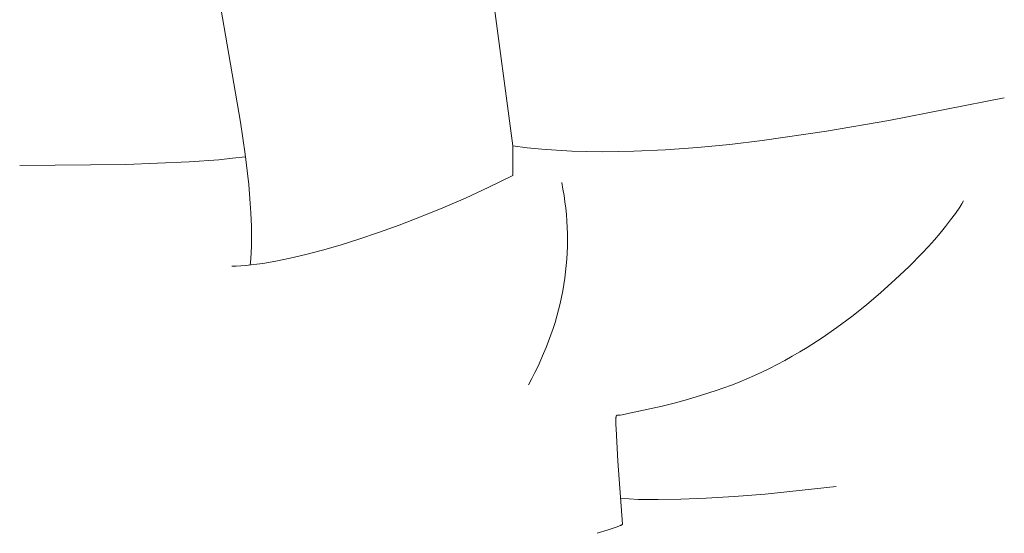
# Model space of a CAD drawing. Header units: millimetres. Extents: x -1459 to 125, y -3469 to 122.
# Tile 108 of 199: x -139 to -117, y -2987 to -2975. Entities that reach past the tile are written whole.
import ezdxf

# ---------------------------------------------------------------- set-up
doc = ezdxf.new("R2010")
doc.units = ezdxf.units.MM
doc.header["$MEASUREMENT"] = 0
doc.layers.add('Layer 1', color=7, linetype='Continuous')

msp = doc.modelspace()

# ---------------------------------------------------------------- linework, layer by layer
at = {"layer": 'Layer 1', "color": 5, "lineweight": 9}
for points, knots in [([(-127.9392, -2977.8032), (-127.9392, -2977.8032), (-128.4155, -2974.2353), (-128.4155, -2974.2353), (-128.4155, -2974.2353), (-128.7022, -2971.7), (-128.7022, -2971.7), (-128.7022, -2971.7), (-129.1238, -2966.7963), (-129.1238, -2966.7963), (-129.1238, -2966.7963), (-129.3593, -2964.6674), (-129.3593, -2964.6674), (-129.3593, -2964.6674), (-129.3963, -2964.3341), (-129.3963, -2964.3341), (-129.3963, -2964.3341), (-129.3633, -2964.3345), (-129.3633, -2964.3345), (-129.3633, -2964.3345), (-129.3303, -2964.3355), (-129.3303, -2964.3355), (-129.3303, -2964.3355), (-129.2974, -2964.3374), (-129.2974, -2964.3374), (-129.2974, -2964.3374), (-129.2645, -2964.3399), (-129.2645, -2964.3399), (-129.2645, -2964.3399), (-129.2318, -2964.3432), (-129.2318, -2964.3432), (-129.2318, -2964.3432), (-129.1991, -2964.3472), (-129.1991, -2964.3472), (-129.1991, -2964.3472), (-129.1664, -2964.3519), (-129.1664, -2964.3519), (-129.1664, -2964.3519), (-129.1339, -2964.3574), (-129.1339, -2964.3574), (-129.1339, -2964.3574), (-129.1014, -2964.3636), (-129.1014, -2964.3636), (-129.1014, -2964.3636), (-129.069, -2964.3705), (-129.069, -2964.3705), (-129.069, -2964.3705), (-129.0367, -2964.3782), (-129.0367, -2964.3782), (-129.0367, -2964.3782), (-129.0044, -2964.3866), (-129.0044, -2964.3866), (-129.0044, -2964.3866), (-128.9722, -2964.3957), (-128.9722, -2964.3957), (-128.9722, -2964.3957), (-128.9401, -2964.4055), (-128.9401, -2964.4055), (-128.9401, -2964.4055), (-128.9081, -2964.4161), (-128.9081, -2964.4161), (-128.9081, -2964.4161), (-128.8761, -2964.4274), (-128.8761, -2964.4274), (-128.8761, -2964.4274), (-128.8442, -2964.4394), (-128.8442, -2964.4394), (-128.8442, -2964.4394), (-128.8124, -2964.4522), (-128.8124, -2964.4522), (-128.8124, -2964.4522), (-128.7806, -2964.4657), (-128.7806, -2964.4657), (-128.7806, -2964.4657), (-128.7489, -2964.4799), (-128.7489, -2964.4799), (-128.7489, -2964.4799), (-128.7173, -2964.4948), (-128.7173, -2964.4948), (-128.7173, -2964.4948), (-128.6858, -2964.5105), (-128.6858, -2964.5105), (-128.6858, -2964.5105), (-128.6543, -2964.5269), (-128.6543, -2964.5269), (-128.6543, -2964.5269), (-128.6229, -2964.544), (-128.6229, -2964.544), (-128.6229, -2964.544), (-128.5916, -2964.5619), (-128.5916, -2964.5619), (-128.5916, -2964.5619), (-128.5604, -2964.5805), (-128.5604, -2964.5805), (-128.5604, -2964.5805), (-128.5292, -2964.5998), (-128.5292, -2964.5998), (-128.5292, -2964.5998), (-128.4981, -2964.6198), (-128.4981, -2964.6198), (-128.4981, -2964.6198), (-128.4361, -2964.6621), (-128.4361, -2964.6621), (-128.4361, -2964.6621), (-128.3744, -2964.7073), (-128.3744, -2964.7073)], [0, 0, 0, 0, 0.0285714, 0.0285714, 0.0285714, 0.0571429, 0.0571429, 0.0571429, 0.0857143, 0.0857143, 0.0857143, 0.1142857, 0.1142857, 0.1142857, 0.1428571, 0.1428571, 0.1428571, 0.1714286, 0.1714286, 0.1714286, 0.2, 0.2, 0.2, 0.2285714, 0.2285714, 0.2285714, 0.2571429, 0.2571429, 0.2571429, 0.2857143, 0.2857143, 0.2857143, 0.3142857, 0.3142857, 0.3142857, 0.3428571, 0.3428571, 0.3428571, 0.3714286, 0.3714286, 0.3714286, 0.4, 0.4, 0.4, 0.4285714, 0.4285714, 0.4285714, 0.4571429, 0.4571429, 0.4571429, 0.4857143, 0.4857143, 0.4857143, 0.5142857, 0.5142857, 0.5142857, 0.5428571, 0.5428571, 0.5428571, 0.5714286, 0.5714286, 0.5714286, 0.6, 0.6, 0.6, 0.6285714, 0.6285714, 0.6285714, 0.6571429, 0.6571429, 0.6571429, 0.6857143, 0.6857143, 0.6857143, 0.7142857, 0.7142857, 0.7142857, 0.7428571, 0.7428571, 0.7428571, 0.7714286, 0.7714286, 0.7714286, 0.8, 0.8, 0.8, 0.8285714, 0.8285714, 0.8285714, 0.8571429, 0.8571429, 0.8571429, 0.8857143, 0.8857143, 0.8857143, 0.9142857, 0.9142857, 0.9142857, 0.9428571, 0.9428571, 0.9428571, 0.9714286, 0.9714286, 0.9714286, 1, 1, 1, 1]), ([(-135.4235, -2965.96), (-135.4235, -2965.96), (-135.4022, -2967.2645), (-135.4022, -2967.2645), (-135.4022, -2967.2645), (-135.3423, -2968.5105), (-135.3423, -2968.5105), (-135.3423, -2968.5105), (-135.2502, -2969.6989), (-135.2502, -2969.6989), (-135.2502, -2969.6989), (-135.132, -2970.8308), (-135.132, -2970.8308), (-135.132, -2970.8308), (-134.9941, -2971.9072), (-134.9941, -2971.9072), (-134.9941, -2971.9072), (-134.8427, -2972.9292), (-134.8427, -2972.9292), (-134.8427, -2972.9292), (-134.0975, -2977.2645), (-134.0975, -2977.2645), (-134.0975, -2977.2645), (-133.9901, -2977.9899), (-133.9901, -2977.9899), (-133.9901, -2977.9899), (-133.9089, -2978.6737), (-133.9089, -2978.6737), (-133.9089, -2978.6737), (-133.8797, -2979.0007), (-133.8797, -2979.0007), (-133.8797, -2979.0007), (-133.8591, -2979.3182), (-133.8591, -2979.3182), (-133.8591, -2979.3182), (-133.8475, -2979.6265), (-133.8475, -2979.6265), (-133.8475, -2979.6265), (-133.8458, -2979.9259), (-133.8458, -2979.9259), (-133.8458, -2979.9259), (-133.8489, -2980.0723), (-133.8489, -2980.0723), (-133.8489, -2980.0723), (-133.8546, -2980.2166), (-133.8546, -2980.2166), (-133.8546, -2980.2166), (-133.8631, -2980.3589), (-133.8631, -2980.3589), (-133.8631, -2980.3589), (-133.8745, -2980.4991), (-133.8745, -2980.4991)], [0, 0, 0, 0, 0.0588235, 0.0588235, 0.0588235, 0.1176471, 0.1176471, 0.1176471, 0.1764706, 0.1764706, 0.1764706, 0.2352941, 0.2352941, 0.2352941, 0.2941176, 0.2941176, 0.2941176, 0.3529412, 0.3529412, 0.3529412, 0.4117647, 0.4117647, 0.4117647, 0.4705882, 0.4705882, 0.4705882, 0.5294118, 0.5294118, 0.5294118, 0.5882353, 0.5882353, 0.5882353, 0.6470588, 0.6470588, 0.6470588, 0.7058824, 0.7058824, 0.7058824, 0.7647059, 0.7647059, 0.7647059, 0.8235294, 0.8235294, 0.8235294, 0.8823529, 0.8823529, 0.8823529, 0.9411765, 0.9411765, 0.9411765, 1, 1, 1, 1]), ([(-116.8302, -2976.7126), (-116.8302, -2976.7126), (-119.439, -2977.2257), (-119.439, -2977.2257), (-119.439, -2977.2257), (-120.8522, -2977.4701), (-120.8522, -2977.4701), (-120.8522, -2977.4701), (-122.3025, -2977.6808), (-122.3025, -2977.6808), (-122.3025, -2977.6808), (-123.0332, -2977.7675), (-123.0332, -2977.7675), (-123.0332, -2977.7675), (-123.7631, -2977.8387), (-123.7631, -2977.8387), (-123.7631, -2977.8387), (-124.4888, -2977.8918), (-124.4888, -2977.8918), (-124.4888, -2977.8918), (-125.2072, -2977.9245), (-125.2072, -2977.9245), (-125.2072, -2977.9245), (-125.9147, -2977.9344), (-125.9147, -2977.9344), (-125.9147, -2977.9344), (-126.2634, -2977.93), (-126.2634, -2977.93), (-126.2634, -2977.93), (-126.6081, -2977.919), (-126.6081, -2977.919), (-126.6081, -2977.919), (-126.9485, -2977.9012), (-126.9485, -2977.9012), (-126.9485, -2977.9012), (-127.2841, -2977.8761), (-127.2841, -2977.8761), (-127.2841, -2977.8761), (-127.6144, -2977.8436), (-127.6144, -2977.8436), (-127.6144, -2977.8436), (-127.9392, -2977.8032), (-127.9392, -2977.8032), (-127.9392, -2977.8032), (-127.9392, -2978.4738), (-127.9392, -2978.4738), (-127.9392, -2978.4738), (-128.4807, -2978.7374), (-128.4807, -2978.7374), (-128.4807, -2978.7374), (-129.0097, -2978.981), (-129.0097, -2978.981), (-129.0097, -2978.981), (-129.5247, -2979.2051), (-129.5247, -2979.2051), (-129.5247, -2979.2051), (-130.0243, -2979.4101), (-130.0243, -2979.4101), (-130.0243, -2979.4101), (-130.507, -2979.5963), (-130.507, -2979.5963), (-130.507, -2979.5963), (-130.9714, -2979.7642), (-130.9714, -2979.7642), (-130.9714, -2979.7642), (-131.4161, -2979.9143), (-131.4161, -2979.9143), (-131.4161, -2979.9143), (-131.8395, -2980.0468), (-131.8395, -2980.0468), (-131.8395, -2980.0468), (-132.2403, -2980.1622), (-132.2403, -2980.1622), (-132.2403, -2980.1622), (-132.617, -2980.2609), (-132.617, -2980.2609), (-132.617, -2980.2609), (-132.9681, -2980.3433), (-132.9681, -2980.3433), (-132.9681, -2980.3433), (-133.2923, -2980.4098), (-133.2923, -2980.4098), (-133.2923, -2980.4098), (-133.588, -2980.4608), (-133.588, -2980.4608), (-133.588, -2980.4608), (-133.7248, -2980.4807), (-133.7248, -2980.4807), (-133.7248, -2980.4807), (-133.8539, -2980.4968), (-133.8539, -2980.4968), (-133.8539, -2980.4968), (-133.9751, -2980.5092), (-133.9751, -2980.5092), (-133.9751, -2980.5092), (-134.0884, -2980.5181), (-134.0884, -2980.5181), (-134.0884, -2980.5181), (-134.1935, -2980.5233), (-134.1935, -2980.5233), (-134.1935, -2980.5233), (-134.2902, -2980.5251), (-134.2902, -2980.5251)], [0, 0, 0, 0, 0.0294118, 0.0294118, 0.0294118, 0.0588235, 0.0588235, 0.0588235, 0.0882353, 0.0882353, 0.0882353, 0.1176471, 0.1176471, 0.1176471, 0.1470588, 0.1470588, 0.1470588, 0.1764706, 0.1764706, 0.1764706, 0.2058824, 0.2058824, 0.2058824, 0.2352941, 0.2352941, 0.2352941, 0.2647059, 0.2647059, 0.2647059, 0.2941176, 0.2941176, 0.2941176, 0.3235294, 0.3235294, 0.3235294, 0.3529412, 0.3529412, 0.3529412, 0.3823529, 0.3823529, 0.3823529, 0.4117647, 0.4117647, 0.4117647, 0.4411765, 0.4411765, 0.4411765, 0.4705882, 0.4705882, 0.4705882, 0.5, 0.5, 0.5, 0.5294118, 0.5294118, 0.5294118, 0.5588235, 0.5588235, 0.5588235, 0.5882353, 0.5882353, 0.5882353, 0.6176471, 0.6176471, 0.6176471, 0.6470588, 0.6470588, 0.6470588, 0.6764706, 0.6764706, 0.6764706, 0.7058824, 0.7058824, 0.7058824, 0.7352941, 0.7352941, 0.7352941, 0.7647059, 0.7647059, 0.7647059, 0.7941176, 0.7941176, 0.7941176, 0.8235294, 0.8235294, 0.8235294, 0.8529412, 0.8529412, 0.8529412, 0.8823529, 0.8823529, 0.8823529, 0.9117647, 0.9117647, 0.9117647, 0.9411765, 0.9411765, 0.9411765, 0.9705882, 0.9705882, 0.9705882, 1, 1, 1, 1]), ([(-139.0851, -2978.2464), (-139.0851, -2978.2464), (-136.6851, -2978.2216), (-136.6851, -2978.2216), (-136.6851, -2978.2216), (-135.257, -2978.1626), (-135.257, -2978.1626), (-135.257, -2978.1626), (-134.5862, -2978.1134), (-134.5862, -2978.1134), (-134.5862, -2978.1134), (-134.2741, -2978.0828), (-134.2741, -2978.0828), (-134.2741, -2978.0828), (-133.9824, -2978.0479), (-133.9824, -2978.0479)], [0, 0, 0, 0, 0.2, 0.2, 0.2, 0.4, 0.4, 0.4, 0.6, 0.6, 0.6, 0.8, 0.8, 0.8, 1, 1, 1, 1]), ([(-126.8347, -2978.6316), (-126.8347, -2978.6316), (-126.8067, -2978.777), (-126.8067, -2978.777), (-126.8067, -2978.777), (-126.7821, -2978.9222), (-126.7821, -2978.9222), (-126.7821, -2978.9222), (-126.7608, -2979.0673), (-126.7608, -2979.0673), (-126.7608, -2979.0673), (-126.7428, -2979.2122), (-126.7428, -2979.2122), (-126.7428, -2979.2122), (-126.7282, -2979.357), (-126.7282, -2979.357), (-126.7282, -2979.357), (-126.7168, -2979.5016), (-126.7168, -2979.5016), (-126.7168, -2979.5016), (-126.7087, -2979.6461), (-126.7087, -2979.6461), (-126.7087, -2979.6461), (-126.704, -2979.7904), (-126.704, -2979.7904), (-126.704, -2979.7904), (-126.7026, -2979.9345), (-126.7026, -2979.9345), (-126.7026, -2979.9345), (-126.7045, -2980.0785), (-126.7045, -2980.0785), (-126.7045, -2980.0785), (-126.7097, -2980.2224), (-126.7097, -2980.2224), (-126.7097, -2980.2224), (-126.7182, -2980.366), (-126.7182, -2980.366), (-126.7182, -2980.366), (-126.73, -2980.5096), (-126.73, -2980.5096), (-126.73, -2980.5096), (-126.7451, -2980.653), (-126.7451, -2980.653), (-126.7451, -2980.653), (-126.7636, -2980.7962), (-126.7636, -2980.7962), (-126.7636, -2980.7962), (-126.7854, -2980.9393), (-126.7854, -2980.9393), (-126.7854, -2980.9393), (-126.8104, -2981.0822), (-126.8104, -2981.0822), (-126.8104, -2981.0822), (-126.8388, -2981.2249), (-126.8388, -2981.2249), (-126.8388, -2981.2249), (-126.8705, -2981.3676), (-126.8705, -2981.3676), (-126.8705, -2981.3676), (-126.9055, -2981.51), (-126.9055, -2981.51), (-126.9055, -2981.51), (-126.9439, -2981.6523), (-126.9439, -2981.6523), (-126.9439, -2981.6523), (-126.9855, -2981.7945), (-126.9855, -2981.7945), (-126.9855, -2981.7945), (-127.0305, -2981.9365), (-127.0305, -2981.9365), (-127.0305, -2981.9365), (-127.0787, -2982.0783), (-127.0787, -2982.0783), (-127.0787, -2982.0783), (-127.1303, -2982.22), (-127.1303, -2982.22), (-127.1303, -2982.22), (-127.1852, -2982.3615), (-127.1852, -2982.3615), (-127.1852, -2982.3615), (-127.2434, -2982.5029), (-127.2434, -2982.5029), (-127.2434, -2982.5029), (-127.305, -2982.6441), (-127.305, -2982.6441), (-127.305, -2982.6441), (-127.3698, -2982.7852), (-127.3698, -2982.7852), (-127.3698, -2982.7852), (-127.4379, -2982.9261), (-127.4379, -2982.9261), (-127.4379, -2982.9261), (-127.5094, -2983.0669), (-127.5094, -2983.0669), (-127.5094, -2983.0669), (-127.5842, -2983.2075), (-127.5842, -2983.2075)], [0, 0, 0, 0, 0.03125, 0.03125, 0.03125, 0.0625, 0.0625, 0.0625, 0.09375, 0.09375, 0.09375, 0.125, 0.125, 0.125, 0.15625, 0.15625, 0.15625, 0.1875, 0.1875, 0.1875, 0.21875, 0.21875, 0.21875, 0.25, 0.25, 0.25, 0.28125, 0.28125, 0.28125, 0.3125, 0.3125, 0.3125, 0.34375, 0.34375, 0.34375, 0.375, 0.375, 0.375, 0.40625, 0.40625, 0.40625, 0.4375, 0.4375, 0.4375, 0.46875, 0.46875, 0.46875, 0.5, 0.5, 0.5, 0.53125, 0.53125, 0.53125, 0.5625, 0.5625, 0.5625, 0.59375, 0.59375, 0.59375, 0.625, 0.625, 0.625, 0.65625, 0.65625, 0.65625, 0.6875, 0.6875, 0.6875, 0.71875, 0.71875, 0.71875, 0.75, 0.75, 0.75, 0.78125, 0.78125, 0.78125, 0.8125, 0.8125, 0.8125, 0.84375, 0.84375, 0.84375, 0.875, 0.875, 0.875, 0.90625, 0.90625, 0.90625, 0.9375, 0.9375, 0.9375, 0.96875, 0.96875, 0.96875, 1, 1, 1, 1]), ([(-126.0355, -2986.5695), (-126.0355, -2986.5695), (-125.783, -2986.4908), (-125.783, -2986.4908), (-125.783, -2986.4908), (-125.6027, -2986.4297), (-125.6027, -2986.4297), (-125.6027, -2986.4297), (-125.5396, -2986.4059), (-125.5396, -2986.4059), (-125.5396, -2986.4059), (-125.5148, -2986.3956), (-125.5148, -2986.3956), (-125.5148, -2986.3956), (-125.5041, -2986.3909), (-125.5041, -2986.3909), (-125.5041, -2986.3909), (-125.4945, -2986.3864), (-125.4945, -2986.3864), (-125.4945, -2986.3864), (-125.4861, -2986.3823), (-125.4861, -2986.3823), (-125.4861, -2986.3823), (-125.4787, -2986.3784), (-125.4787, -2986.3784), (-125.4787, -2986.3784), (-125.4755, -2986.3765), (-125.4755, -2986.3765), (-125.4755, -2986.3765), (-125.4725, -2986.3748), (-125.4725, -2986.3748), (-125.4725, -2986.3748), (-125.4699, -2986.3731), (-125.4699, -2986.3731), (-125.4699, -2986.3731), (-125.4686, -2986.3722), (-125.4686, -2986.3722), (-125.4686, -2986.3722), (-125.4675, -2986.3714), (-125.4675, -2986.3714), (-125.4675, -2986.3714), (-125.4664, -2986.3706), (-125.4664, -2986.3706), (-125.4664, -2986.3706), (-125.4654, -2986.3699), (-125.4654, -2986.3699), (-125.4654, -2986.3699), (-125.4644, -2986.3691), (-125.4644, -2986.3691), (-125.4644, -2986.3691), (-125.4635, -2986.3684), (-125.4635, -2986.3684), (-125.4635, -2986.3684), (-125.4627, -2986.3677), (-125.4627, -2986.3677), (-125.4627, -2986.3677), (-125.4623, -2986.3673), (-125.4623, -2986.3673), (-125.4623, -2986.3673), (-125.462, -2986.367), (-125.462, -2986.367), (-125.462, -2986.367), (-125.4616, -2986.3666), (-125.4616, -2986.3666), (-125.4616, -2986.3666), (-125.4613, -2986.3663), (-125.4613, -2986.3663), (-125.4613, -2986.3663), (-125.461, -2986.3659), (-125.461, -2986.3659), (-125.461, -2986.3659), (-125.4607, -2986.3656), (-125.4607, -2986.3656), (-125.4607, -2986.3656), (-125.4604, -2986.3653), (-125.4604, -2986.3653), (-125.4604, -2986.3653), (-125.4602, -2986.3649), (-125.4602, -2986.3649), (-125.4602, -2986.3649), (-125.4599, -2986.3646), (-125.4599, -2986.3646), (-125.4599, -2986.3646), (-125.4597, -2986.3643), (-125.4597, -2986.3643), (-125.4597, -2986.3643), (-125.4595, -2986.364), (-125.4595, -2986.364), (-125.4595, -2986.364), (-125.4593, -2986.3637), (-125.4593, -2986.3637), (-125.4593, -2986.3637), (-125.4592, -2986.3634), (-125.4592, -2986.3634), (-125.4592, -2986.3634), (-125.459, -2986.3631), (-125.459, -2986.3631), (-125.459, -2986.3631), (-125.4589, -2986.3628), (-125.4589, -2986.3628), (-125.4589, -2986.3628), (-125.4588, -2986.3625), (-125.4588, -2986.3625), (-125.4588, -2986.3625), (-125.4587, -2986.3622), (-125.4587, -2986.3622), (-125.4587, -2986.3622), (-125.4586, -2986.3619), (-125.4586, -2986.3619), (-125.4586, -2986.3619), (-125.4585, -2986.3617), (-125.4585, -2986.3617), (-125.4585, -2986.3617), (-125.4585, -2986.3614), (-125.4585, -2986.3614), (-125.4585, -2986.3614), (-125.4585, -2986.3611), (-125.4585, -2986.3611), (-125.4585, -2986.3611), (-125.4585, -2986.3609), (-125.4585, -2986.3609), (-125.4585, -2986.3609), (-125.563, -2984.9374), (-125.563, -2984.9374), (-125.563, -2984.9374), (-125.6057, -2984.2065), (-125.6057, -2984.2065), (-125.6057, -2984.2065), (-125.609, -2984.1049), (-125.609, -2984.1049), (-125.609, -2984.1049), (-125.61, -2984.0285), (-125.61, -2984.0285), (-125.61, -2984.0285), (-125.6097, -2983.9987), (-125.6097, -2983.9987), (-125.6097, -2983.9987), (-125.6089, -2983.9738), (-125.6089, -2983.9738), (-125.6089, -2983.9738), (-125.6077, -2983.9535), (-125.6077, -2983.9535), (-125.6077, -2983.9535), (-125.607, -2983.9448), (-125.607, -2983.9448), (-125.607, -2983.9448), (-125.6061, -2983.9372), (-125.6061, -2983.9372), (-125.6061, -2983.9372), (-125.6052, -2983.9304), (-125.6052, -2983.9304), (-125.6052, -2983.9304), (-125.6047, -2983.9273), (-125.6047, -2983.9273), (-125.6047, -2983.9273), (-125.6042, -2983.9245), (-125.6042, -2983.9245), (-125.6042, -2983.9245), (-125.6036, -2983.9218), (-125.6036, -2983.9218), (-125.6036, -2983.9218), (-125.6031, -2983.9193), (-125.6031, -2983.9193), (-125.6031, -2983.9193), (-125.6025, -2983.917), (-125.6025, -2983.917), (-125.6025, -2983.917), (-125.6019, -2983.9149), (-125.6019, -2983.9149), (-125.6019, -2983.9149), (-125.6013, -2983.913), (-125.6013, -2983.913), (-125.6013, -2983.913), (-125.601, -2983.9121), (-125.601, -2983.9121), (-125.601, -2983.9121), (-125.6007, -2983.9112), (-125.6007, -2983.9112), (-125.6007, -2983.9112), (-125.6003, -2983.9104), (-125.6003, -2983.9104), (-125.6003, -2983.9104), (-125.6, -2983.9096), (-125.6, -2983.9096), (-125.6, -2983.9096), (-125.5997, -2983.9088), (-125.5997, -2983.9088), (-125.5997, -2983.9088), (-125.5994, -2983.9081), (-125.5994, -2983.9081), (-125.5994, -2983.9081), (-125.599, -2983.9074), (-125.599, -2983.9074), (-125.599, -2983.9074), (-125.5987, -2983.9068), (-125.5987, -2983.9068), (-125.5987, -2983.9068), (-125.5983, -2983.9061), (-125.5983, -2983.9061), (-125.5983, -2983.9061), (-125.598, -2983.9055), (-125.598, -2983.9055), (-125.598, -2983.9055), (-125.5976, -2983.905), (-125.5976, -2983.905), (-125.5976, -2983.905), (-125.5973, -2983.9045), (-125.5973, -2983.9045), (-125.5973, -2983.9045), (-125.5969, -2983.904), (-125.5969, -2983.904), (-125.5969, -2983.904), (-125.5966, -2983.9035), (-125.5966, -2983.9035), (-125.5966, -2983.9035), (-125.5962, -2983.9031), (-125.5962, -2983.9031), (-125.5962, -2983.9031), (-125.5958, -2983.9027), (-125.5958, -2983.9027), (-125.5958, -2983.9027), (-125.5955, -2983.9023), (-125.5955, -2983.9023), (-125.5955, -2983.9023), (-125.5951, -2983.9019), (-125.5951, -2983.9019), (-125.5951, -2983.9019), (-125.5947, -2983.9016), (-125.5947, -2983.9016), (-125.5947, -2983.9016), (-125.5944, -2983.9013), (-125.5944, -2983.9013), (-125.5944, -2983.9013), (-125.594, -2983.901), (-125.594, -2983.901), (-125.594, -2983.901), (-125.5936, -2983.9007), (-125.5936, -2983.9007), (-125.5936, -2983.9007), (-125.5932, -2983.9005), (-125.5932, -2983.9005), (-125.5932, -2983.9005), (-125.5928, -2983.9003), (-125.5928, -2983.9003), (-125.5928, -2983.9003), (-125.5924, -2983.9001), (-125.5924, -2983.9001), (-125.5924, -2983.9001), (-125.592, -2983.8999), (-125.592, -2983.8999), (-125.592, -2983.8999), (-125.5916, -2983.8997), (-125.5916, -2983.8997), (-125.5916, -2983.8997), (-125.5912, -2983.8996), (-125.5912, -2983.8996), (-125.5912, -2983.8996), (-125.5908, -2983.8994), (-125.5908, -2983.8994), (-125.5908, -2983.8994), (-125.5904, -2983.8993), (-125.5904, -2983.8993), (-125.5904, -2983.8993), (-125.59, -2983.8992), (-125.59, -2983.8992), (-125.59, -2983.8992), (-125.5896, -2983.8991), (-125.5896, -2983.8991), (-125.5896, -2983.8991), (-125.5892, -2983.899), (-125.5892, -2983.899), (-125.5892, -2983.899), (-125.5888, -2983.899), (-125.5888, -2983.899), (-125.5888, -2983.899), (-125.5884, -2983.8989), (-125.5884, -2983.8989), (-125.5884, -2983.8989), (-125.588, -2983.8988), (-125.588, -2983.8988), (-125.588, -2983.8988), (-125.5876, -2983.8988), (-125.5876, -2983.8988), (-125.5876, -2983.8988), (-125.5872, -2983.8988), (-125.5872, -2983.8988), (-125.5872, -2983.8988), (-125.5863, -2983.8987), (-125.5863, -2983.8987), (-125.5863, -2983.8987), (-125.5855, -2983.8987), (-125.5855, -2983.8987), (-125.5855, -2983.8987), (-125.5768, -2983.8987), (-125.5768, -2983.8987), (-125.5768, -2983.8987), (-125.569, -2983.8985), (-125.569, -2983.8985), (-125.569, -2983.8985), (-125.5596, -2983.898), (-125.5596, -2983.898), (-125.5596, -2983.898), (-125.5482, -2983.897), (-125.5482, -2983.897), (-125.5482, -2983.897), (-125.534, -2983.8954), (-125.534, -2983.8954), (-125.534, -2983.8954), (-125.5163, -2983.893), (-125.5163, -2983.893), (-125.5163, -2983.893), (-125.4681, -2983.8852), (-125.4681, -2983.8852), (-125.4681, -2983.8852), (-125.3023, -2983.8532), (-125.3023, -2983.8532), (-125.3023, -2983.8532), (-124.5624, -2983.6887), (-124.5624, -2983.6887), (-124.5624, -2983.6887), (-124.2896, -2983.6205), (-124.2896, -2983.6205), (-124.2896, -2983.6205), (-123.9911, -2983.5398), (-123.9911, -2983.5398), (-123.9911, -2983.5398), (-123.6727, -2983.4459), (-123.6727, -2983.4459), (-123.6727, -2983.4459), (-123.3397, -2983.3379), (-123.3397, -2983.3379), (-123.3397, -2983.3379), (-122.9976, -2983.215), (-122.9976, -2983.215), (-122.9976, -2983.215), (-122.8249, -2983.1478), (-122.8249, -2983.1478), (-122.8249, -2983.1478), (-122.6521, -2983.0766), (-122.6521, -2983.0766), (-122.6521, -2983.0766), (-122.4796, -2983.0012), (-122.4796, -2983.0012), (-122.4796, -2983.0012), (-122.3076, -2982.9218), (-122.3076, -2982.9218), (-122.3076, -2982.9218), (-122.1361, -2982.8383), (-122.1361, -2982.8383), (-122.1361, -2982.8383), (-121.965, -2982.7508), (-121.965, -2982.7508), (-121.965, -2982.7508), (-121.7945, -2982.6593), (-121.7945, -2982.6593), (-121.7945, -2982.6593), (-121.6244, -2982.5638), (-121.6244, -2982.5638), (-121.6244, -2982.5638), (-121.4548, -2982.4644), (-121.4548, -2982.4644), (-121.4548, -2982.4644), (-121.2856, -2982.361), (-121.2856, -2982.361), (-121.2856, -2982.361), (-120.9486, -2982.1425), (-120.9486, -2982.1425), (-120.9486, -2982.1425), (-120.6133, -2981.9086), (-120.6133, -2981.9086), (-120.6133, -2981.9086), (-120.2797, -2981.6594), (-120.2797, -2981.6594), (-120.2797, -2981.6594), (-119.9478, -2981.3952), (-119.9478, -2981.3952), (-119.9478, -2981.3952), (-119.6183, -2981.1167), (-119.6183, -2981.1167), (-119.6183, -2981.1167), (-119.295, -2980.8268), (-119.295, -2980.8268), (-119.295, -2980.8268), (-118.9827, -2980.529), (-118.9827, -2980.529), (-118.9827, -2980.529), (-118.6861, -2980.2268), (-118.6861, -2980.2268), (-118.6861, -2980.2268), (-118.5451, -2980.0752), (-118.5451, -2980.0752), (-118.5451, -2980.0752), (-118.4097, -2979.9238), (-118.4097, -2979.9238), (-118.4097, -2979.9238), (-118.2807, -2979.7731), (-118.2807, -2979.7731), (-118.2807, -2979.7731), (-118.1585, -2979.6234), (-118.1585, -2979.6234), (-118.1585, -2979.6234), (-118.0437, -2979.4753), (-118.0437, -2979.4753), (-118.0437, -2979.4753), (-117.9369, -2979.3291), (-117.9369, -2979.3291), (-117.9369, -2979.3291), (-117.8387, -2979.1854), (-117.8387, -2979.1854), (-117.8387, -2979.1854), (-117.793, -2979.1145), (-117.793, -2979.1145), (-117.793, -2979.1145), (-117.7497, -2979.0445), (-117.7497, -2979.0445)], [0, 0, 0, 0, 0.0072464, 0.0072464, 0.0072464, 0.0144928, 0.0144928, 0.0144928, 0.0217391, 0.0217391, 0.0217391, 0.0289855, 0.0289855, 0.0289855, 0.0362319, 0.0362319, 0.0362319, 0.0434783, 0.0434783, 0.0434783, 0.0507246, 0.0507246, 0.0507246, 0.057971, 0.057971, 0.057971, 0.0652174, 0.0652174, 0.0652174, 0.0724638, 0.0724638, 0.0724638, 0.0797101, 0.0797101, 0.0797101, 0.0869565, 0.0869565, 0.0869565, 0.0942029, 0.0942029, 0.0942029, 0.1014493, 0.1014493, 0.1014493, 0.1086957, 0.1086957, 0.1086957, 0.115942, 0.115942, 0.115942, 0.1231884, 0.1231884, 0.1231884, 0.1304348, 0.1304348, 0.1304348, 0.1376812, 0.1376812, 0.1376812, 0.1449275, 0.1449275, 0.1449275, 0.1521739, 0.1521739, 0.1521739, 0.1594203, 0.1594203, 0.1594203, 0.1666667, 0.1666667, 0.1666667, 0.173913, 0.173913, 0.173913, 0.1811594, 0.1811594, 0.1811594, 0.1884058, 0.1884058, 0.1884058, 0.1956522, 0.1956522, 0.1956522, 0.2028986, 0.2028986, 0.2028986, 0.2101449, 0.2101449, 0.2101449, 0.2173913, 0.2173913, 0.2173913, 0.2246377, 0.2246377, 0.2246377, 0.2318841, 0.2318841, 0.2318841, 0.2391304, 0.2391304, 0.2391304, 0.2463768, 0.2463768, 0.2463768, 0.2536232, 0.2536232, 0.2536232, 0.2608696, 0.2608696, 0.2608696, 0.2681159, 0.2681159, 0.2681159, 0.2753623, 0.2753623, 0.2753623, 0.2826087, 0.2826087, 0.2826087, 0.2898551, 0.2898551, 0.2898551, 0.2971014, 0.2971014, 0.2971014, 0.3043478, 0.3043478, 0.3043478, 0.3115942, 0.3115942, 0.3115942, 0.3188406, 0.3188406, 0.3188406, 0.326087, 0.326087, 0.326087, 0.3333333, 0.3333333, 0.3333333, 0.3405797, 0.3405797, 0.3405797, 0.3478261, 0.3478261, 0.3478261, 0.3550725, 0.3550725, 0.3550725, 0.3623188, 0.3623188, 0.3623188, 0.3695652, 0.3695652, 0.3695652, 0.3768116, 0.3768116, 0.3768116, 0.384058, 0.384058, 0.384058, 0.3913043, 0.3913043, 0.3913043, 0.3985507, 0.3985507, 0.3985507, 0.4057971, 0.4057971, 0.4057971, 0.4130435, 0.4130435, 0.4130435, 0.4202899, 0.4202899, 0.4202899, 0.4275362, 0.4275362, 0.4275362, 0.4347826, 0.4347826, 0.4347826, 0.442029, 0.442029, 0.442029, 0.4492754, 0.4492754, 0.4492754, 0.4565217, 0.4565217, 0.4565217, 0.4637681, 0.4637681, 0.4637681, 0.4710145, 0.4710145, 0.4710145, 0.4782609, 0.4782609, 0.4782609, 0.4855072, 0.4855072, 0.4855072, 0.4927536, 0.4927536, 0.4927536, 0.5, 0.5, 0.5, 0.5072464, 0.5072464, 0.5072464, 0.5144928, 0.5144928, 0.5144928, 0.5217391, 0.5217391, 0.5217391, 0.5289855, 0.5289855, 0.5289855, 0.5362319, 0.5362319, 0.5362319, 0.5434783, 0.5434783, 0.5434783, 0.5507246, 0.5507246, 0.5507246, 0.557971, 0.557971, 0.557971, 0.5652174, 0.5652174, 0.5652174, 0.5724638, 0.5724638, 0.5724638, 0.5797101, 0.5797101, 0.5797101, 0.5869565, 0.5869565, 0.5869565, 0.5942029, 0.5942029, 0.5942029, 0.6014493, 0.6014493, 0.6014493, 0.6086957, 0.6086957, 0.6086957, 0.615942, 0.615942, 0.615942, 0.6231884, 0.6231884, 0.6231884, 0.6304348, 0.6304348, 0.6304348, 0.6376812, 0.6376812, 0.6376812, 0.6449275, 0.6449275, 0.6449275, 0.6521739, 0.6521739, 0.6521739, 0.6594203, 0.6594203, 0.6594203, 0.6666667, 0.6666667, 0.6666667, 0.673913, 0.673913, 0.673913, 0.6811594, 0.6811594, 0.6811594, 0.6884058, 0.6884058, 0.6884058, 0.6956522, 0.6956522, 0.6956522, 0.7028986, 0.7028986, 0.7028986, 0.7101449, 0.7101449, 0.7101449, 0.7173913, 0.7173913, 0.7173913, 0.7246377, 0.7246377, 0.7246377, 0.7318841, 0.7318841, 0.7318841, 0.7391304, 0.7391304, 0.7391304, 0.7463768, 0.7463768, 0.7463768, 0.7536232, 0.7536232, 0.7536232, 0.7608696, 0.7608696, 0.7608696, 0.7681159, 0.7681159, 0.7681159, 0.7753623, 0.7753623, 0.7753623, 0.7826087, 0.7826087, 0.7826087, 0.7898551, 0.7898551, 0.7898551, 0.7971014, 0.7971014, 0.7971014, 0.8043478, 0.8043478, 0.8043478, 0.8115942, 0.8115942, 0.8115942, 0.8188406, 0.8188406, 0.8188406, 0.826087, 0.826087, 0.826087, 0.8333333, 0.8333333, 0.8333333, 0.8405797, 0.8405797, 0.8405797, 0.8478261, 0.8478261, 0.8478261, 0.8550725, 0.8550725, 0.8550725, 0.8623188, 0.8623188, 0.8623188, 0.8695652, 0.8695652, 0.8695652, 0.8768116, 0.8768116, 0.8768116, 0.884058, 0.884058, 0.884058, 0.8913043, 0.8913043, 0.8913043, 0.8985507, 0.8985507, 0.8985507, 0.9057971, 0.9057971, 0.9057971, 0.9130435, 0.9130435, 0.9130435, 0.9202899, 0.9202899, 0.9202899, 0.9275362, 0.9275362, 0.9275362, 0.9347826, 0.9347826, 0.9347826, 0.942029, 0.942029, 0.942029, 0.9492754, 0.9492754, 0.9492754, 0.9565217, 0.9565217, 0.9565217, 0.9637681, 0.9637681, 0.9637681, 0.9710145, 0.9710145, 0.9710145, 0.9782609, 0.9782609, 0.9782609, 0.9855072, 0.9855072, 0.9855072, 0.9927536, 0.9927536, 0.9927536, 1, 1, 1, 1]), ([(-120.6272, -2985.5084), (-120.6272, -2985.5084), (-122.2318, -2985.6809), (-122.2318, -2985.6809), (-122.2318, -2985.6809), (-122.933, -2985.7379), (-122.933, -2985.7379), (-122.933, -2985.7379), (-123.5691, -2985.7772), (-123.5691, -2985.7772), (-123.5691, -2985.7772), (-124.1423, -2985.7998), (-124.1423, -2985.7998), (-124.1423, -2985.7998), (-124.6543, -2985.8072), (-124.6543, -2985.8072), (-124.6543, -2985.8072), (-125.107, -2985.8004), (-125.107, -2985.8004), (-125.107, -2985.8004), (-125.3118, -2985.792), (-125.3118, -2985.792), (-125.3118, -2985.792), (-125.5025, -2985.7807), (-125.5025, -2985.7807)], [0, 0, 0, 0, 0.125, 0.125, 0.125, 0.25, 0.25, 0.25, 0.375, 0.375, 0.375, 0.5, 0.5, 0.5, 0.625, 0.625, 0.625, 0.75, 0.75, 0.75, 0.875, 0.875, 0.875, 1, 1, 1, 1])]:
    msp.add_open_spline(points, degree=3, knots=knots, dxfattribs=at)

doc.saveas('drawing.dxf')
